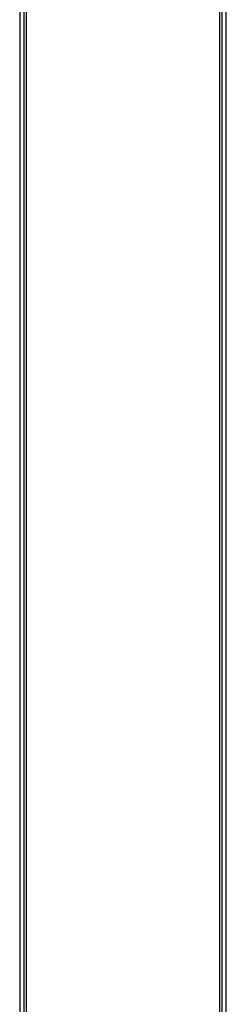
# Model space of a CAD drawing. Header units: inches. Extents: x 0 to 400, y -11 to 260.
# Tile 10 of 61: x 68.69 to 72.71, y 66.79 to 85.98. Entities that reach past the tile are written whole.
import ezdxf

# ---------------------------------------------------------------- set-up
doc = ezdxf.new("R2010")
doc.units = ezdxf.units.IN
doc.header["$LTSCALE"] = 24.005935
doc.header["$MEASUREMENT"] = 0
doc.layers.add('Visible Edges(ANSI)', color=7, linetype='Continuous', lineweight=25)
doc.layers.add('Visible Tangent Edges(ANSI)', color=7, linetype='Continuous', lineweight=25)

msp = doc.modelspace()

# ---------------------------------------------------------------- linework, layer by layer
at = {"layer": 'Visible Edges(ANSI)'}
for p, q in [((68.7716, 227.1352), (68.7716, 50.2198)), ((72.6276, 50.2198), (72.6276, 227.1352)), ((72.7088, 50.2198), (72.7088, 227.1352)), ((68.6904, 96.7762), (68.6904, 57.0336))]:
    msp.add_line(p, q, dxfattribs=at)
at = {"layer": 'Visible Tangent Edges(ANSI)'}
for p, q in [((72.5818, 50.0351), (72.5818, 227.3199)), ((68.8174, 96.7687), (68.8174, 57.041))]:
    msp.add_line(p, q, dxfattribs=at)

doc.saveas('drawing.dxf')
